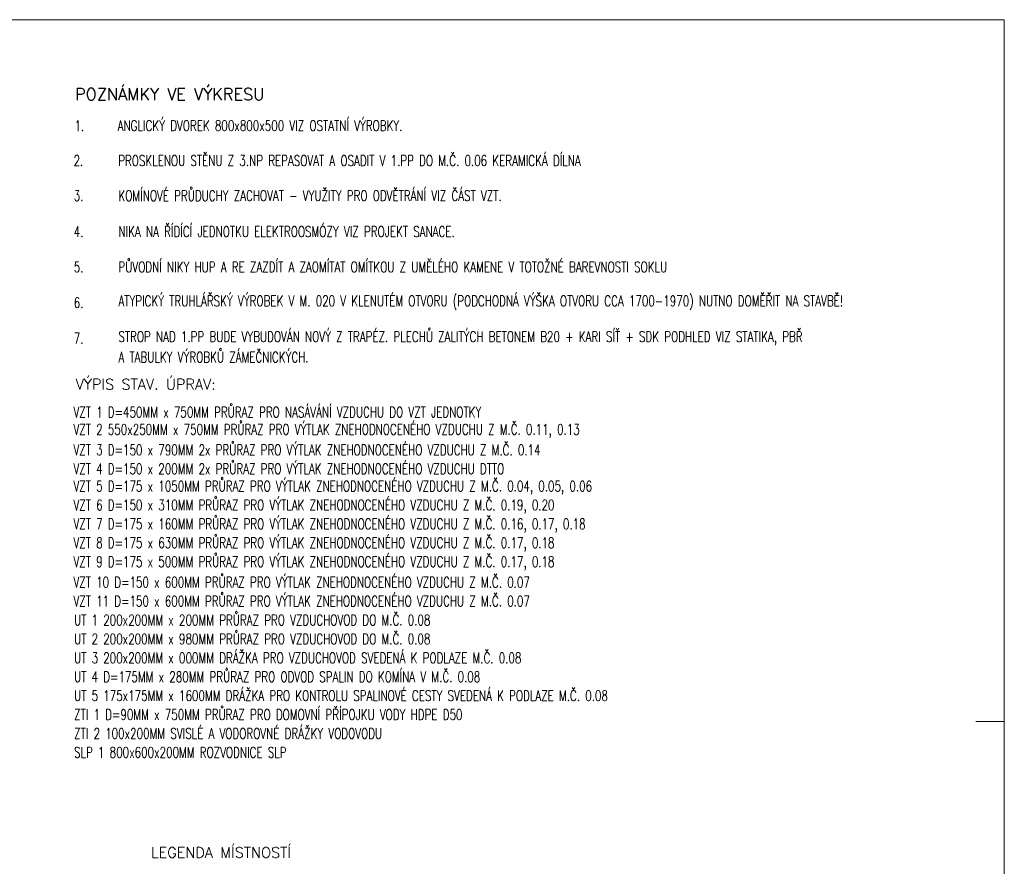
# Model space of a CAD drawing. Header units: millimetres. Extents: x -300958 to -108039, y 30118 to 292543.
# Tile 178 of 256: x -184154 to -173733, y 125998 to 134957. Entities that reach past the tile are written whole.
import ezdxf

# ---------------------------------------------------------------- set-up
doc = ezdxf.new("R2010")
doc.units = ezdxf.units.MM
doc.header["$MEASUREMENT"] = 0
doc.layers.add('legenda', color=7, linetype='Continuous', lineweight=13)
doc.layers.add('RAMECEK', color=7, linetype='Continuous', lineweight=0)
doc.styles.add('GENERATED_STYLE_8', font='arial.ttf')
doc.styles.add('Style-Arial', font='arial.ttf')

# ---------------------------------------------------------------- blocks, each defined once
blk = doc.blocks.new('*U49')
at = {"layer": 'RAMECEK', "linetype": 'Continuous', "lineweight": 0}
blk.add_line((15750, 3712), (15450, 3712), dxfattribs=at)
at = {"layer": 'RAMECEK', "linetype": 'Continuous', "lineweight": 0, "flags": 128}
blk.add_lwpolyline([(-15750, -11138), (15750, -11138), (15750, 11137), (-15750, 11137)], close=True, dxfattribs=at)

msp = doc.modelspace()

# ---------------------------------------------------------------- block references
at = {"layer": 'RAMECEK', "linetype": 'Continuous', "lineweight": 0}
msp.add_blockref('*U49', (-189482.6, 123820), dxfattribs=at)

# ---------------------------------------------------------------- texts
at = {"layer": 'legenda', "linetype": 'Continuous', "lineweight": 0, "attachment_point": 4}
for s, insert, char_height, rotation, line_spacing_factor, style in [('\\Fromans.shx;POZNÁMKY VE VÝKRESU', (-183568, 134168.7), 125, 0.00406, 0.809677, 'GENERATED_STYLE_8'), ('{\\Fromans|c238;\\W0.71429;ANGLICKÝ DVOREK 800x800x500 VIZ OSTATNÍ VÝROBKY.}', (-183116.7, 133835.8), 112, 0.00116, 0.809677, 'Style-Arial'), ('\\Fromans.shx;\\H1.000000x;\\W0.714286;1.', (-183574.3, 133834.8), 112, 0.00116, 0.765173, 'Style-Arial'), ('{\\Fromans|c238;\\W0.7143;2.}', (-183584.3, 133466.2), 112, 0.00116, 0.765173, 'Style-Arial'), ('{\\Fromans|c0;\\W0.7143;PROSKLENOU ST\\Fromans|c238;ĚNU Z 3.NP REPASOVAT A OSADIT V 1.PP DO M.Č. 0.06 KERAMICKÁ DÍLNA}', (-183111.4, 133466.2), 112, 0.00116, 0.809677, 'Style-Arial'), ('{\\Fromans|c0;\\W0.7143;KOMÍNOVÉ PR\\Fromans|c238;Ů\\Fromans|c0;DUCH\\Fromans|c238;Y\\Fromans|c0; ZACHOVAT\\Fromans|c238; - VYUŽITY PRO ODVĚTRÁNÍ VIZ ČÁST VZT.}', (-183109, 133094.8), 112, 0.00116, 0.809677, 'Style-Arial'), ('\\Fromans.shx;\\H1.000000x;\\W0.714286;3.', (-183581.9, 133094.8), 112, 0.00116, 0.765173, 'Style-Arial'), ('{\\Fromans|c238;\\W0.71429;4\\Fromans|c0;.}', (-183581.9, 132715.2), 112, 0.00116, 0.765173, 'Style-Arial'), ('{\\Fromans|c238;\\W0.7143;NIKA NA ŘÍDÍCÍ JEDNOTKU ELEKTROOSMÓZY VIZ PROJEKT SANACE.}', (-183109, 132715.2), 112, 0.00116, 0.809677, 'Style-Arial'), ('{\\Fromans|c238;\\W0.71429;5\\Fromans|c0;.}', (-183581.9, 132340.5), 112, 0.00116, 0.765173, 'Style-Arial'), ('{\\Fromans|c238;\\W0.7143;PŮVODNÍ NIKY HUP A RE ZAZDÍT A ZAOMÍTAT OMÍTKOU Z UMĚLÉHO KAMENE V TOTOŽNÉ BAREVNOSTI SOKLU}', (-183109, 132340.5), 112, 0.00116, 0.809677, 'Style-Arial'), ('{\\Fromans|c238;\\W0.7143;ATYPICKÝ TRUHLÁŘSKÝ VÝROBEK V M. 020 V KLENUTÉM OTVORU (PODCHODNÁ VÝŠKA OTVORU CCA 1700-1970) NUTNO DOMĚŘIT NA STAVBĚ!}', (-183109, 131962.7), 112, 0.00116, 0.809677, 'Style-Arial'), ('{\\Fromans|c238;\\W0.71429;6\\Fromans|c0;.}', (-183581.9, 131962.7), 112, 0.00116, 0.765173, 'Style-Arial'), ('{\\Fromans|c238;\\W0.71429;7\\Fromans|c0;.}', (-183581.9, 131586.3), 112, 0.00116, 0.765173, 'Style-Arial'), ('{\\Fromans|c238;\\W0.7143;STROP NAD 1.PP BUDE VYBUDOVÁN NOVÝ Z TRAPÉZ. PLECHŮ ZALITÝCH BETONEM B20 + KARI SÍŤ + SDK PODHLED VIZ STATIKA, PBŘ }', (-183109, 131586.3), 112, 0.00116, 0.809677, 'Style-Arial'), ('{\\Fromans|c238;\\W0.7143;A TABULKY VÝROBKŮ ZÁMEČNICKÝCH.}', (-183109, 131386.3), 112, 0.00116, 0.809677, 'Style-Arial'), ('{\\Fromans|c238;VÝPIS STAV. ÚPRAV:}', (-183561.7, 131099.6), 112, 359.99091, 0.809677, 'Style-Arial'), ('{\\Fromans|c238;\\W0.71429;VZT 1 D=450MM x 750MM PRŮRAZ PRO NASÁVÁNÍ VZDUCHU DO VZT JEDNOTKY}', (-183584.9, 130804.2), 112, 0.00116, 0.809677, 'Style-Arial'), ('{\\Fromans|c238;\\W0.71429;VZT 2 550x250MM x 750MM PRŮRAZ PRO VÝTLAK ZNEHODNOCENÉHO VZDUCHU Z M.Č. 0.11, 0.13}', (-183584.9, 130604.2), 112, 0.00116, 0.809677, 'Style-Arial'), ('{\\Fromans|c238;\\W0.71429;VZT 3 D=150 x 790MM 2x PRŮRAZ PRO VÝTLAK ZNEHODNOCENÉHO VZDUCHU Z M.Č. 0.14}', (-183584.9, 130404.2), 112, 0.00116, 0.809677, 'Style-Arial'), ('{\\Fromans|c238;\\W0.71429;VZT 4 D=150 x 200MM 2x PRŮRAZ PRO VÝTLAK ZNEHODNOCENÉHO VZDUCHU DTTO}', (-183584.9, 130204.2), 112, 0.00116, 0.809677, 'Style-Arial'), ('{\\Fromans|c238;\\W0.71429;VZT 5 D=175 x 1050MM PRŮRAZ PRO VÝTLAK ZNEHODNOCENÉHO VZDUCHU Z M.Č. 0.04, 0.05, 0.06}', (-183584.9, 130004.2), 112, 0.00116, 0.809677, 'Style-Arial'), ('{\\Fromans|c238;\\W0.71429;VZT 6 D=150 x 310MM PRŮRAZ PRO VÝTLAK ZNEHODNOCENÉHO VZDUCHU Z M.Č. 0.19, 0.20}', (-183584.9, 129804.2), 112, 0.00116, 0.809677, 'Style-Arial'), ('{\\Fromans|c238;\\W0.71429;VZT 7 D=175 x 160MM PRŮRAZ PRO VÝTLAK ZNEHODNOCENÉHO VZDUCHU Z M.Č. 0.16, 0.17, 0.18}', (-183584.9, 129604.2), 112, 0.00116, 0.809677, 'Style-Arial'), ('{\\Fromans|c238;\\W0.71429;VZT 8 D=175 x 630MM PRŮRAZ PRO VÝTLAK ZNEHODNOCENÉHO VZDUCHU Z M.Č. 0.17, 0.18}', (-183584.9, 129404.2), 112, 0.00116, 0.809677, 'Style-Arial'), ('{\\Fromans|c238;\\W0.71429;VZT 9 D=175 x 500MM PRŮRAZ PRO VÝTLAK ZNEHODNOCENÉHO VZDUCHU Z M.Č. 0.17, 0.18}', (-183584.9, 129204.2), 112, 0.00116, 0.809677, 'Style-Arial'), ('{\\Fromans|c238;\\W0.71429;VZT 10 D=150 x 600MM PRŮRAZ PRO VÝTLAK ZNEHODNOCENÉHO VZDUCHU Z M.Č. 0.07}', (-183584.9, 129004.2), 112, 0.00116, 0.809677, 'Style-Arial'), ('{\\Fromans|c238;\\W0.71429;VZT 11 D=150 x 600MM PRŮRAZ PRO VÝTLAK ZNEHODNOCENÉHO VZDUCHU Z M.Č. 0.07}', (-183584.9, 128804.2), 112, 0.00116, 0.809677, 'Style-Arial'), ('{\\Fromans|c238;\\W0.71429;UT 1 200x200MM x 200MM PRŮRAZ PRO VZDUCHOVOD DO M.Č. 0.08}', (-183578.5, 128603.7), 112, 0.00116, 0.809677, 'Style-Arial'), ('{\\Fromans|c238;\\W0.71429;UT 2 200x200MM x 980MM PRŮRAZ PRO VZDUCHOVOD DO M.Č. 0.08}', (-183578.5, 128403.7), 112, 0.00116, 0.809677, 'Style-Arial'), ('{\\Fromans|c238;\\W0.71429;UT 3 200x200MM x 000MM DRÁŽKA PRO VZDUCHOVOD SVEDENÁ K PODLAZE M.Č. 0.08}', (-183578.5, 128203.7), 112, 0.00116, 0.809677, 'Style-Arial'), ('{\\Fromans|c238;\\W0.71429;UT 4 D=175MM x 280MM PRŮRAZ PRO ODVOD SPALIN DO KOMÍNA V M.Č. 0.08}', (-183578.5, 128003.7), 112, 0.00116, 0.809677, 'Style-Arial'), ('{\\Fromans|c238;\\W0.71429;UT 5 175x175MM x 1600MM DRÁŽKA PRO KONTROLU SPALINOVÉ CESTY SVEDENÁ K PODLAZE M.Č. 0.08}', (-183578.5, 127803.7), 112, 0.00116, 0.809677, 'Style-Arial'), ('{\\Fromans|c238;\\W0.71429;ZTI 1 D=90MM x 750MM PRŮRAZ PRO DOMOVNÍ PŘÍPOJKU VODY HDPE D50}', (-183578.5, 127603.7), 112, 0.00116, 0.809677, 'Style-Arial'), ('{\\Fromans|c238;\\W0.71429;ZTI 2 100x200MM SVISLÉ A VODOROVNÉ DRÁŽKY VODOVODU}', (-183578.5, 127403.7), 112, 0.00116, 0.809677, 'Style-Arial'), ('{\\Fromans|c238;\\W0.71429;SLP 1 800x600x200MM ROZVODNICE SLP}', (-183578.5, 127203.7), 112, 0.00116, 0.809677, 'Style-Arial'), ('\\Fromans.shx;LEGENDA MÍSTNOSTÍ', (-182765.7, 126144.7), 112, 359.99091, 0.809677, 'Style-Arial')]:
    msp.add_mtext(s, dxfattribs=dict(at, insert=insert, char_height=char_height, rotation=rotation, line_spacing_factor=line_spacing_factor, style=style))

doc.saveas('drawing.dxf')
